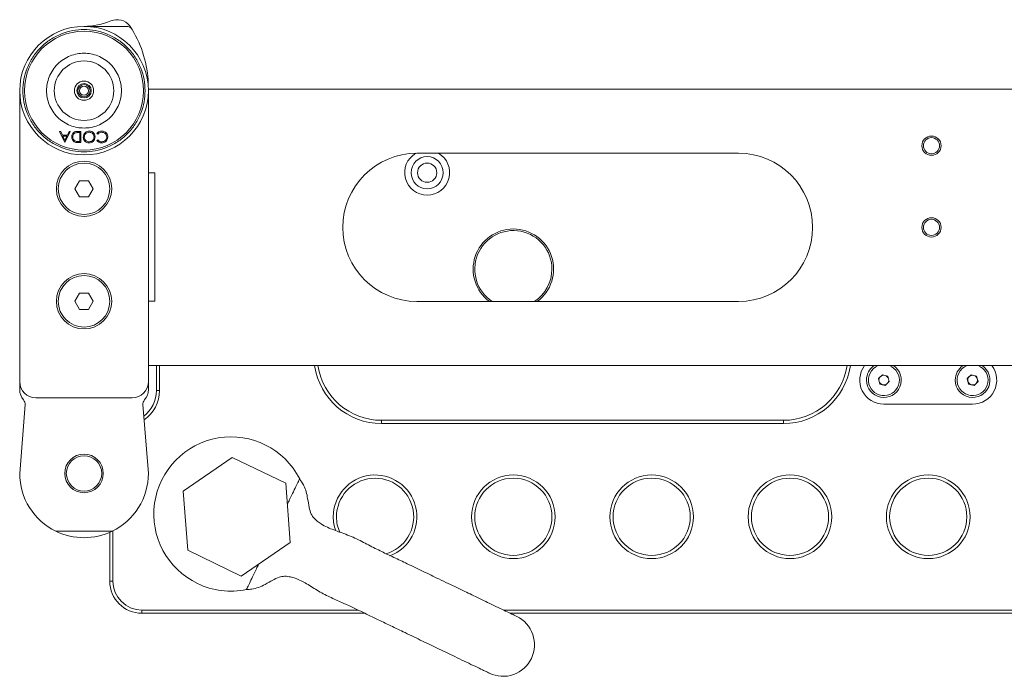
# Model space of a CAD drawing. Header units: millimetres. Extents: x -1676 to 1170, y -198 to 1090.
# Tile 1 of 20: x -1318 to -1012, y -198 to 6. Entities that reach past the tile are written whole.
import ezdxf

# ---------------------------------------------------------------- set-up
doc = ezdxf.new("R2010")
doc.units = ezdxf.units.MM

msp = doc.modelspace()

# ---------------------------------------------------------------- linework, layer by layer
at = {"color": 7, "linetype": 'Continuous', "lineweight": 15}
for p, q in [((-1298.068, 3.856), (-1284.827, 3.856)), ((-1310.688, -0.657), (-1310.802, -0.743)), ((-1310.63, -0.581), (-1310.678, -0.666)), ((-1318.068, -106.644), (-1318.068, -16.144)), ((-1278.068, -16.144), (-1278.068, -106.644)), ((-1278.058, -15.644), (-571.078, -15.644)), ((-1305.66, -28.81), (-1305.319, -28.81)), ((-1304.045, -32.31), (-1305.66, -28.81)), ((-1305.319, -28.81), (-1304.801, -29.932)), ((-1304.801, -29.932), (-1303.215, -29.932)), ((-1303.385, -30.291), (-1304.636, -30.291)), ((-1304.636, -30.291), (-1304.019, -31.628)), ((-1304.019, -31.628), (-1303.385, -30.291)), ((-1302.34, -28.81), (-1304, -32.31)), ((-1303.215, -29.932), (-1302.682, -28.81)), ((-1302.682, -28.81), (-1302.34, -28.81)), ((-1300.104, -28.81), (-1299.019, -28.81)), ((-1299.333, -29.169), (-1299.735, -29.169)), ((-1299.333, -31.951), (-1299.333, -29.169)), ((-1299.019, -28.81), (-1299.019, -32.31)), ((-1293.808, -29.663), (-1294.083, -29.455)), ((-1304, -32.31), (-1304.045, -32.31)), ((-1299.019, -32.31), (-1299.726, -32.31)), ((-1299.579, -31.951), (-1299.333, -31.951)), ((-1294.083, -31.668), (-1293.808, -31.458)), ((-1194.568, -35.603), (-1094.568, -35.603)), ((-1278.068, -41.644), (-1276.068, -41.644)), ((-1276.068, -41.644), (-1276.068, -81.644)), ((-1299.511, -44.144), (-1300.955, -46.644)), ((-1296.625, -44.144), (-1299.511, -44.144)), ((-1295.181, -46.644), (-1296.625, -44.144)), ((-1300.955, -46.644), (-1299.511, -49.144)), ((-1296.625, -49.144), (-1295.181, -46.644)), ((-1299.511, -49.144), (-1296.625, -49.144)), ((-1299.511, -79.144), (-1300.955, -81.644)), ((-1296.625, -79.144), (-1299.511, -79.144)), ((-1295.181, -81.644), (-1296.625, -79.144)), ((-1300.955, -81.644), (-1299.511, -84.144)), ((-1296.625, -84.144), (-1295.181, -81.644)), ((-1276.068, -81.644), (-1278.068, -81.644)), ((-1094.568, -81.686), (-1194.568, -81.686)), ((-1299.511, -84.144), (-1296.625, -84.144)), ((-571.068, -101.644), (-1278.068, -101.644)), ((-1275.568, -109.415), (-1275.568, -101.644)), ((-1274.568, -101.644), (-1274.568, -109.415)), ((-1318.068, -109.061), (-1318.068, -106.644)), ((-1278.068, -106.644), (-1278.068, -109.061)), ((-1051.054, -105.68), (-1049.812, -104.457)), ((-1050.615, -107.368), (-1051.054, -105.68)), ((-1049.812, -104.457), (-1048.131, -104.921)), ((-1047.692, -106.608), (-1048.935, -107.832)), ((-1048.131, -104.921), (-1047.692, -106.608)), ((-1023.454, -105.68), (-1022.212, -104.457)), ((-1023.015, -107.368), (-1023.454, -105.68)), ((-1022.212, -104.457), (-1020.531, -104.921)), ((-1020.092, -106.608), (-1021.335, -107.832)), ((-1020.531, -104.921), (-1020.092, -106.608)), ((-1275.568, -109.415), (-1274.568, -109.415)), ((-1048.935, -107.832), (-1050.615, -107.368)), ((-1021.335, -107.832), (-1023.015, -107.368)), ((-1313.068, -111.644), (-1283.068, -111.644)), ((-1318.068, -135.144), (-1316.386, -113.777)), ((-1279.75, -113.777), (-1278.068, -135.144)), ((-1049.368, -113.644), (-1021.778, -113.644)), ((-1205.568, -118.644), (-1080.568, -118.644)), ((-1205.568, -118.644), (-1205.568, -119.644)), ((-1080.568, -118.644), (-1080.568, -119.644)), ((-1080.568, -119.644), (-1205.568, -119.644)), ((-1251.96, -130.222), (-1267.219, -140.639)), ((-1235.31, -138.227), (-1251.96, -130.222)), ((-1267.219, -140.639), (-1265.827, -159.061)), ((-1233.918, -156.65), (-1235.31, -138.227)), ((-1289.068, -153.005), (-1289.068, -168.644)), ((-1289.35, -153.144), (-1306.786, -153.144)), ((-1290.068, -168.644), (-1290.068, -153.475)), ((-1265.827, -159.061), (-1249.176, -167.067)), ((-1249.176, -167.067), (-1233.918, -156.65)), ((-1290.068, -168.644), (-1289.068, -168.644)), ((-1280.068, -177.644), (-1212.808, -177.644)), ((-1280.068, -178.644), (-1280.068, -177.644)), ((-1210.735, -178.644), (-1280.068, -178.644)), ((-1167.636, -177.644), (-645.501, -177.644)), ((-647.581, -178.644), (-1165.555, -178.644))]:
    msp.add_line(p, q, dxfattribs=at)
for centre, radius in [((-1298.068, -16.144), 20), ((-1298.068, -16.144), 18.5), ((-1298.068, -16.144), 9.245), ((-1298.068, -16.144), 3), ((-1298.068, -16.144), 2.25), ((-1298.068, -16.144), 1.9), ((-1298.068, -16.144), 1.4), ((-1034.568, -33.244), 3), ((-1034.568, -33.244), 2.5), ((-1191.373, -41.644), 5), ((-1298.068, -46.644), 8.6), ((-1298.068, -46.644), 8), ((-1191.373, -41.644), 3), ((-1034.568, -58.644), 3), ((-1034.568, -58.644), 2.5), ((-1298.068, -81.644), 8.6), ((-1298.068, -81.644), 8), ((-1298.068, -135.144), 6), ((-1298.068, -135.144), 5.5), ((-1164.568, -148.644), 13), ((-1164.568, -148.644), 12), ((-1121.568, -148.644), 13), ((-1121.568, -148.644), 12), ((-1078.568, -148.644), 13), ((-1078.568, -148.644), 12), ((-1035.568, -148.644), 13), ((-1035.568, -148.644), 12)]:
    msp.add_circle(centre, radius, dxfattribs=at)
for centre, radius, start, end in [((-1298.068, 25.356), 21.5, 270, 292.82952), ((-1287.782, 0.871), 5.058, 39.20615, 112.61525), ((-1284.827, 1.856), 2, 31.23428, 90), ((-1312.976, -15.215), 34.92, 31.23428, 33.51805), ((-1312.976, -15.215), 34.92, 2.21781, 31.23428), ((-1194.568, -58.644), 23.042, 90, 270), ((-1191.373, -41.644), 7, 120.37701, 59.66474), ((-1094.568, -58.644), 23.042, 270, 90), ((-1164.568, -71.644), 12.5, 90, 233.44905), ((-1164.568, -71.644), 12, 0, 236.80369), ((-1164.568, -71.644), 12.5, 306.55095, 90), ((-1164.568, -71.644), 12, 303.19631, 0), ((-1205.568, -98.644), 21, 188.21321, 270), ((-1205.568, -98.644), 20, 188.62693, 270), ((-1080.568, -98.644), 21, 270, 351.78679), ((-1080.568, -98.644), 20, 270, 351.37307), ((-1049.368, -106.144), 7.5, 143.1301, 270), ((-1049.373, -106.144), 5.4, 123.55731, 180), ((-1049.373, -106.144), 5.4, 180, 56.44269), ((-1049.373, -106.144), 4.82, 110.99528, 194.56537), ((-1049.373, -106.144), 4.82, 194.56537, 69.00472), ((-1021.773, -106.144), 5.4, 123.55731, 180), ((-1021.773, -106.144), 5.4, 180, 56.44269), ((-1021.773, -106.144), 4.82, 110.99528, 194.56537), ((-1021.773, -106.144), 4.82, 194.56537, 69.00472), ((-1021.778, -106.144), 7.5, 270, 36.8699), ((-1313.068, -106.644), 5, 180, 270), ((-1283.068, -106.644), 5, 270, 0), ((-1049.373, -106.144), 1.51, 134.56537, 194.56537), ((-1049.373, -106.144), 1.51, 194.56537, 254.56537), ((-1049.373, -106.144), 1.51, 74.56537, 134.56537), ((-1049.373, -106.144), 1.51, 14.56537, 74.56537), ((-1049.373, -106.144), 1.51, 314.56537, 14.56537), ((-1021.773, -106.144), 1.51, 134.56537, 194.56537), ((-1021.773, -106.144), 1.51, 194.56537, 254.56537), ((-1021.773, -106.144), 1.51, 74.56537, 134.56537), ((-1021.773, -106.144), 1.51, 14.56537, 74.56537), ((-1021.773, -106.144), 1.51, 314.56537, 14.56537), ((-1313.068, -109.061), 5, 180, 220.63433), ((-1285.568, -109.415), 10, 307.58082, 360), ((-1285.568, -109.415), 11, 304.249, 360), ((-1283.068, -109.061), 5, 319.36567, 0), ((-1049.373, -106.144), 1.51, 254.56537, 314.56537), ((-1021.773, -106.144), 1.51, 254.56537, 314.56537), ((-1318.38, -113.62), 2, 355.5, 40.63433), ((-1277.756, -113.62), 2, 139.36567, 184.5), ((-1252.371, -147.778), 24, 27.14095, 244.32173), ((-1298.068, -135.144), 20, 180, 244.15807), ((-1298.068, -135.144), 20, 295.84193, 360), ((-1207.568, -148.644), 13, 290.82781, 180), ((-1207.568, -148.644), 12, 285.86209, 180), ((-1207.568, -148.644), 13, 180, 199.26581), ((-1207.568, -148.644), 12, 180, 203.79219), ((-1298.068, -135.144), 20, 244.15807, 295.84193), ((-1280.068, -168.644), 10, 180, 270), ((-1280.068, -168.644), 9, 180, 270), ((-1252.371, -147.778), 24, 244.32173, 281.51657), ((-1167.789, -188.444), 9.8, 334.3179, 64.32357), ((-1167.789, -188.445), 9.8, 244.31957, 334.32573)]:
    msp.add_arc(centre, radius, start, end, dxfattribs=at)
for points, knots in [([(-1279.068, -16.144), (-1279.13, -17.303), (-1279.257, -19.69), (-1280.314, -23.231), (-1282.067, -26.637), (-1284.538, -29.675), (-1287.079, -31.739), (-1289.313, -33.044), (-1291.597, -34.084), (-1294.523, -34.926), (-1298.068, -35.25), (-1301.614, -34.925), (-1305.155, -33.907), (-1308.561, -32.143), (-1311.599, -29.675), (-1313.663, -27.134), (-1314.968, -24.899), (-1316.008, -22.615), (-1316.85, -19.69), (-1317.174, -16.144), (-1316.849, -12.598), (-1315.831, -9.057), (-1314.067, -5.652), (-1311.599, -2.613), (-1309.058, -0.55), (-1306.823, 0.755), (-1304.539, 1.795), (-1301.614, 2.637), (-1298.068, 2.962), (-1294.522, 2.637), (-1290.981, 1.619), (-1287.576, -0.145), (-1284.537, -2.613), (-1282.474, -5.155), (-1281.168, -7.389), (-1280.133, -9.673), (-1279.256, -12.599), (-1279.13, -14.986), (-1279.068, -16.144)], [0, 0, 0, 0, 0.02912418, 0.05999291, 0.09214503, 0.12497944, 0.1578137, 0.17390835, 0.19000691, 0.22087571, 0.24999997, 0.27912428, 0.30999279, 0.342145, 0.37497922, 0.4078137, 0.42390829, 0.44000712, 0.4708759, 0.50000009, 0.52912431, 0.55999304, 0.59214511, 0.62497925, 0.6578139, 0.67390812, 0.69000711, 0.72087593, 0.75000019, 0.779124, 0.80999299, 0.8421452, 0.87497939, 0.90781387, 0.92390821, 0.94000703, 0.97087581, 1, 1, 1, 1]), ([(-1298.068, -27.773), (-1298.778, -27.736), (-1300.239, -27.658), (-1302.406, -27.011), (-1304.49, -25.938), (-1306.35, -24.425), (-1307.86, -22.566), (-1308.94, -20.482), (-1309.563, -18.314), (-1309.762, -16.144), (-1309.563, -13.974), (-1308.94, -11.806), (-1307.86, -9.722), (-1306.35, -7.863), (-1304.49, -6.352), (-1302.406, -5.272), (-1300.238, -4.649), (-1298.068, -4.45), (-1295.898, -4.649), (-1293.73, -5.272), (-1291.646, -6.352), (-1289.787, -7.863), (-1288.276, -9.723), (-1287.196, -11.807), (-1286.573, -13.974), (-1286.374, -16.144), (-1286.573, -18.315), (-1287.196, -20.482), (-1288.276, -22.566), (-1289.787, -24.425), (-1291.647, -25.938), (-1293.731, -27.011), (-1295.898, -27.658), (-1297.359, -27.736), (-1298.068, -27.773)], [0, 0, 0, 0, 0.0291287, 0.0600029, 0.0921599, 0.1249997, 0.1578394, 0.1899969, 0.2208707, 0.2499997, 0.2791288, 0.3100024, 0.34216, 0.3749998, 0.4078393, 0.4399968, 0.4708708, 0.4999994, 0.529129, 0.5600024, 0.5921601, 0.6249999, 0.6578396, 0.689997, 0.7208709, 0.7499999, 0.7791288, 0.8100027, 0.8421599, 0.8749998, 0.9078398, 0.9399973, 0.9708705, 1, 1, 1, 1]), ([(-1301.891, -30.516), (-1301.865, -30.253), (-1301.814, -29.729), (-1301.361, -29.102), (-1300.724, -28.829), (-1300.311, -28.816), (-1300.104, -28.81)], [0, 0, 0, 0, 0.28012546, 0.55925757, 0.77885205, 1, 1, 1, 1]), ([(-1300.836, -32.184), (-1301.015, -32.098), (-1301.371, -31.925), (-1301.804, -31.335), (-1301.858, -30.826), (-1301.891, -30.516)], [0, 0, 0, 0, 0.2802694, 0.5607227, 1, 1, 1, 1]), ([(-1300.735, -29.258), (-1300.875, -29.319), (-1301.155, -29.442), (-1301.507, -29.884), (-1301.55, -30.277), (-1301.577, -30.517)], [0, 0, 0, 0, 0.2805313, 0.5610055, 1, 1, 1, 1]), ([(-1301.577, -30.517), (-1301.565, -30.68), (-1301.543, -31.008), (-1301.326, -31.42), (-1301.016, -31.715), (-1300.775, -31.807), (-1300.655, -31.853)], [0, 0, 0, 0, 0.28018304, 0.55976101, 0.77981443, 1, 1, 1, 1]), ([(-1299.735, -29.169), (-1299.923, -29.169), (-1300.26, -29.168), (-1300.59, -29.231), (-1300.735, -29.258)], [0, 0, 0, 0, 0.5604065, 1, 1, 1, 1]), ([(-1298.301, -30.562), (-1298.27, -30.29), (-1298.209, -29.747), (-1297.71, -29.145), (-1297.107, -28.775), (-1296.68, -28.739), (-1296.467, -28.72)], [0, 0, 0, 0, 0.27963421, 0.55935603, 0.77959797, 1, 1, 1, 1]), ([(-1296.439, -32.4), (-1296.713, -32.371), (-1297.262, -32.314), (-1297.875, -31.817), (-1298.247, -31.207), (-1298.283, -30.777), (-1298.301, -30.562)], [0, 0, 0, 0, 0.2797583, 0.5593568, 0.7795687, 1, 1, 1, 1]), ([(-1296.454, -29.079), (-1296.677, -29.105), (-1297.121, -29.155), (-1297.636, -29.539), (-1297.939, -30.038), (-1297.971, -30.387), (-1297.987, -30.562)], [0, 0, 0, 0, 0.2798191, 0.5593895, 0.7796488, 1, 1, 1, 1]), ([(-1297.987, -30.562), (-1297.96, -30.785), (-1297.906, -31.229), (-1297.481, -31.711), (-1296.976, -31.99), (-1296.628, -32.024), (-1296.454, -32.041)], [0, 0, 0, 0, 0.27946867, 0.55885715, 0.77950381, 1, 1, 1, 1]), ([(-1296.467, -28.72), (-1296.196, -28.75), (-1295.653, -28.811), (-1295.05, -29.305), (-1294.678, -29.906), (-1294.64, -30.332), (-1294.622, -30.545)], [0, 0, 0, 0, 0.2796705, 0.5593503, 0.7796384, 1, 1, 1, 1]), ([(-1294.936, -30.546), (-1294.963, -30.326), (-1295.016, -29.884), (-1295.439, -29.409), (-1295.935, -29.122), (-1296.281, -29.094), (-1296.454, -29.079)], [0, 0, 0, 0, 0.2794116, 0.5590813, 0.7794795, 1, 1, 1, 1]), ([(-1296.454, -32.041), (-1296.233, -32.012), (-1295.791, -31.955), (-1295.286, -31.565), (-1294.983, -31.069), (-1294.952, -30.721), (-1294.936, -30.546)], [0, 0, 0, 0, 0.2796264, 0.5593454, 0.7796299, 1, 1, 1, 1]), ([(-1294.622, -30.545), (-1294.654, -30.815), (-1294.719, -31.355), (-1295.198, -31.97), (-1295.802, -32.336), (-1296.227, -32.379), (-1296.439, -32.4)], [0, 0, 0, 0, 0.27972883, 0.55932519, 0.77968297, 1, 1, 1, 1]), ([(-1294.083, -29.455), (-1293.975, -29.331), (-1293.759, -29.084), (-1293.24, -28.786), (-1292.818, -28.745), (-1292.56, -28.721)], [0, 0, 0, 0, 0.28040074, 0.56078573, 1, 1, 1, 1]), ([(-1292.558, -29.079), (-1292.829, -29.112), (-1293.313, -29.172), (-1293.657, -29.512), (-1293.808, -29.663)], [0, 0, 0, 0, 0.5587781, 1, 1, 1, 1]), ([(-1292.56, -28.721), (-1292.251, -28.747), (-1291.698, -28.794), (-1291.294, -29.168), (-1291.117, -29.333)], [0, 0, 0, 0, 0.5597949, 1, 1, 1, 1]), ([(-1290.987, -30.557), (-1291.014, -30.33), (-1291.067, -29.878), (-1291.506, -29.39), (-1292.026, -29.117), (-1292.381, -29.092), (-1292.558, -29.079)], [0, 0, 0, 0, 0.2794311, 0.558925, 0.7792726, 1, 1, 1, 1]), ([(-1290.673, -30.581), (-1290.705, -30.855), (-1290.769, -31.404), (-1291.287, -32.005), (-1291.91, -32.352), (-1292.341, -32.384), (-1292.556, -32.4)], [0, 0, 0, 0, 0.2795127, 0.5590724, 0.7793791, 1, 1, 1, 1]), ([(-1292.536, -32.041), (-1292.313, -32.015), (-1291.866, -31.964), (-1291.345, -31.584), (-1291.035, -31.085), (-1291.003, -30.733), (-1290.987, -30.557)], [0, 0, 0, 0, 0.27985491, 0.55951512, 0.77968558, 1, 1, 1, 1]), ([(-1291.117, -29.333), (-1290.972, -29.545), (-1290.713, -29.924), (-1290.685, -30.38), (-1290.673, -30.581)], [0, 0, 0, 0, 0.5590236, 1, 1, 1, 1]), ([(-1299.726, -32.31), (-1299.936, -32.31), (-1300.312, -32.31), (-1300.676, -32.222), (-1300.836, -32.184)], [0, 0, 0, 0, 0.5604642, 1, 1, 1, 1]), ([(-1300.655, -31.853), (-1300.456, -31.888), (-1300.1, -31.951), (-1299.738, -31.951), (-1299.579, -31.951)], [0, 0, 0, 0, 0.5595192, 1, 1, 1, 1]), ([(-1292.556, -32.4), (-1292.892, -32.363), (-1293.493, -32.296), (-1293.903, -31.86), (-1294.083, -31.668)], [0, 0, 0, 0, 0.5595315, 1, 1, 1, 1]), ([(-1293.808, -31.458), (-1293.606, -31.646), (-1293.243, -31.984), (-1292.753, -32.023), (-1292.536, -32.041)], [0, 0, 0, 0, 0.5584324, 1, 1, 1, 1]), ([(-1234.818, -144.733), (-1234.588, -144.254), (-1233.929, -142.885), (-1232.927, -140.802), (-1231.892, -138.639), (-1231.213, -137.262), (-1230.962, -136.656), (-1231.016, -136.825), (-1231.016, -136.825)], [0, 0, 0, 0, 0.1186679, 0.3391954, 0.5596151, 0.7799546, 0.9999177, 1, 1, 1, 1]), ([(-1163.542, -179.612), (-1163.646, -179.562), (-1163.845, -179.467), (-1165.347, -178.744), (-1167.386, -177.764), (-1169.819, -176.595), (-1172.4, -175.353), (-1174.961, -174.121), (-1177.367, -172.964), (-1179.728, -171.831), (-1182.168, -170.66), (-1184.873, -169.36), (-1188.352, -167.686), (-1192.628, -165.618), (-1197.352, -163.341), (-1201.68, -161.298), (-1205.728, -159.383), (-1209.556, -157.428), (-1213.81, -155.192), (-1218.18, -153.488), (-1221.788, -152.278), (-1224.15, -151.027), (-1225.642, -149.947), (-1226.724, -148.96), (-1227.627, -147.517), (-1228.123, -145.541), (-1228.492, -143.21), (-1228.916, -140.935), (-1229.537, -139.157), (-1230.37, -137.872), (-1230.816, -137.149), (-1231.015, -136.824)], [0, 0, 0, 0, 0.0618888, 0.1187416, 0.1706041, 0.217367, 0.2590495, 0.2957424, 0.3274861, 0.3542085, 0.3837555, 0.4142492, 0.4466568, 0.4989749, 0.5516941, 0.5966081, 0.6377411, 0.6849897, 0.733209, 0.7818608, 0.8240441, 0.8461336, 0.8605078, 0.8776362, 0.8881473, 0.9091186, 0.9355033, 0.956174, 0.9755486, 0.9890423, 1, 1, 1, 1]), ([(-1247.585, -171.287), (-1247.539, -171.19), (-1247.445, -170.995), (-1246.706, -169.459), (-1245.682, -167.329), (-1244.673, -165.23), (-1244.016, -163.863), (-1243.787, -163.388)], [0, 0, 0, 0, 0.2172887, 0.4390843, 0.6612076, 0.8823034, 1, 1, 1, 1]), ([(-1247.59, -171.297), (-1247.023, -171.241), (-1245.753, -171.115), (-1243.722, -170.694), (-1241.605, -169.606), (-1239.533, -168.443), (-1237.58, -167.431), (-1235.661, -167.028), (-1233.957, -167.307), (-1231.626, -167.955), (-1228.667, -169.482), (-1225.145, -171.837), (-1221.286, -173.798), (-1217.527, -175.443), (-1214.139, -176.986), (-1210.692, -178.663), (-1206.905, -180.521), (-1202.714, -182.541), (-1198.778, -184.421), (-1195.491, -185.996), (-1192.762, -187.308), (-1190.14, -188.57), (-1187.476, -189.853), (-1184.747, -191.167), (-1181.866, -192.551), (-1178.982, -193.937), (-1176.282, -195.235), (-1174.292, -196.192), (-1172.975, -196.825), (-1172.19, -197.203), (-1172.088, -197.252), (-1172.036, -197.277)], [0, 0, 0, 0, 0.0164644, 0.0368409, 0.0590249, 0.0843206, 0.1052573, 0.1219774, 0.1397529, 0.1548173, 0.1934727, 0.236955, 0.2807975, 0.3223601, 0.3614756, 0.3987234, 0.4367565, 0.4843349, 0.531913, 0.5620962, 0.5912514, 0.6227993, 0.6523159, 0.6869228, 0.726495, 0.7710251, 0.8206295, 0.8753633, 0.9146695, 0.9562097, 1, 1, 1, 1])]:
    msp.add_open_spline(points, degree=3, knots=knots, dxfattribs=at)

doc.saveas('drawing.dxf')
